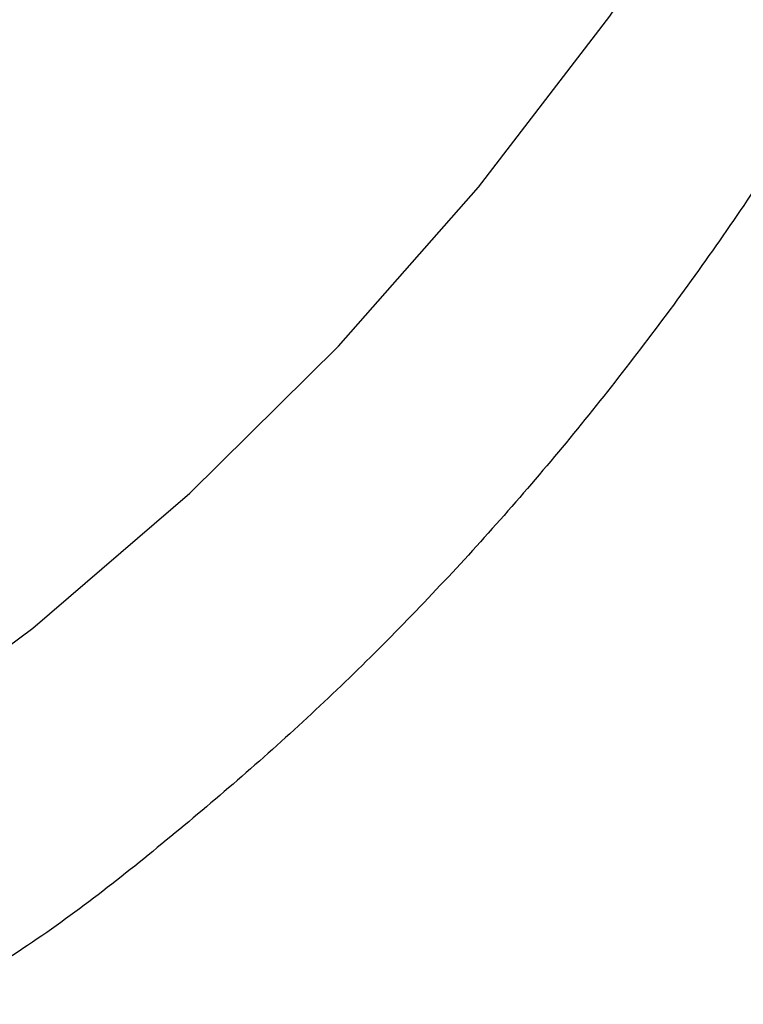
# Paper-space layout '_Isométrica' of a CAD drawing. Header units: millimetres. Extents: x -968 to 537, y -965 to 176.
# Tile 118 of 171: x -504 to -487, y -686 to -662. Entities that reach past the tile are written whole.
import ezdxf

# ---------------------------------------------------------------- set-up
doc = ezdxf.new("R2010")
doc.units = ezdxf.units.MM

psp = doc.layouts.new('_Isométrica')

# ---------------------------------------------------------------- linework, layer by layer
at = {"color": 7, "linetype": 'Continuous', "lineweight": 25, "flags": 128}
psp.add_lwpolyline([(-516.722, -684.801), (-515.938, -684.422), (-511.639, -682.108), (-507.518, -679.488), (-503.581, -676.566), (-499.836, -673.348), (-496.29, -669.839), (-492.948, -666.046), (-489.817, -661.974), (-486.902, -657.631), (-484.207, -653.025), (-481.739, -648.164), (-479.501, -643.056), (-477.496, -637.71)], dxfattribs=at)
at = {"color": 7, "linetype": 'Continuous', "lineweight": 25}
for points, knots in [([(-711.747, -324.937), (-710.756, -324.474), (-708.424, -323.384), (-704.574, -321.991), (-700.235, -320.71), (-695.763, -319.72), (-691.172, -319.01), (-686.469, -318.581), (-681.661, -318.431), (-676.753, -318.559), (-671.751, -318.963), (-666.66, -319.642), (-661.487, -320.596), (-656.237, -321.822), (-650.916, -323.32), (-645.531, -325.088), (-640.09, -327.126), (-634.6, -329.431), (-629.069, -332.001), (-623.506, -334.833), (-617.919, -337.924), (-612.317, -341.271), (-606.71, -344.869), (-601.105, -348.713), (-595.513, -352.799), (-589.941, -357.12), (-584.4, -361.672), (-578.898, -366.446), (-573.444, -371.437), (-568.047, -376.637), (-562.717, -382.039), (-557.46, -387.633), (-552.287, -393.413), (-547.205, -399.368), (-542.222, -405.491), (-537.348, -411.772), (-532.588, -418.2), (-527.952, -424.766), (-523.446, -431.461), (-519.077, -438.273), (-514.853, -445.192), (-510.779, -452.208), (-506.864, -459.309), (-503.111, -466.484), (-499.528, -473.722), (-496.12, -481.012), (-492.891, -488.342), (-489.848, -495.701), (-486.994, -503.076), (-484.333, -510.458), (-481.87, -517.833), (-479.608, -525.19), (-477.55, -532.518), (-475.699, -539.804), (-474.057, -547.038), (-472.626, -554.208), (-471.408, -561.302), (-470.404, -568.31), (-469.615, -575.219), (-469.041, -582.02), (-468.682, -588.701), (-468.538, -595.252), (-468.607, -601.663), (-468.888, -607.925), (-469.38, -614.027), (-470.081, -619.961), (-470.988, -625.718), (-472.098, -631.29), (-473.408, -636.669), (-474.916, -641.849), (-476.618, -646.824), (-478.511, -651.587), (-480.592, -656.135), (-482.859, -660.462), (-485.309, -664.565), (-487.941, -668.439), (-490.753, -672.083), (-493.746, -675.489), (-496.915, -678.663), (-500.278, -681.566), (-502.751, -683.518), (-504.148, -684.422), (-504.315, -684.53)], [0, 0, 0, 0, 0.009835, 0.023143, 0.036394, 0.04957, 0.062661, 0.075663, 0.08858, 0.10142, 0.114192, 0.126907, 0.139575, 0.152205, 0.164806, 0.177386, 0.18995, 0.202505, 0.215054, 0.2276, 0.240146, 0.252694, 0.265245, 0.2778, 0.290361, 0.302928, 0.315501, 0.328081, 0.340666, 0.353258, 0.365855, 0.378458, 0.391067, 0.403679, 0.416296, 0.428917, 0.441541, 0.454167, 0.466796, 0.479427, 0.492058, 0.50469, 0.517323, 0.529954, 0.542585, 0.555213, 0.56784, 0.580464, 0.593084, 0.605701, 0.618313, 0.630921, 0.643523, 0.656119, 0.668709, 0.681293, 0.69387, 0.70644, 0.719003, 0.731558, 0.744107, 0.756649, 0.769186, 0.781719, 0.794248, 0.806777, 0.819307, 0.831841, 0.844383, 0.856939, 0.869514, 0.882116, 0.894753, 0.907435, 0.920171, 0.932973, 0.945849, 0.958809, 0.971857, 0.984994, 0.998212, 1, 1, 1, 1]), ([(-773.009, -522.917), (-772.45, -524.361), (-770.833, -528.539), (-768.007, -535.433), (-764.475, -543.578), (-760.755, -551.679), (-756.855, -559.725), (-752.778, -567.707), (-748.531, -575.615), (-744.118, -583.439), (-739.544, -591.17), (-734.816, -598.8), (-729.938, -606.317), (-724.917, -613.715), (-719.758, -620.982), (-714.468, -628.112), (-709.053, -635.094), (-703.52, -641.92), (-697.874, -648.583), (-692.122, -655.074), (-686.272, -661.384), (-680.329, -667.507), (-674.302, -673.434), (-668.196, -679.158), (-662.018, -684.672), (-655.776, -689.969), (-649.478, -695.043), (-643.129, -699.885), (-636.738, -704.491), (-630.311, -708.854), (-623.857, -712.968), (-617.382, -716.827), (-610.894, -720.426), (-604.401, -723.76), (-597.911, -726.823), (-591.432, -729.611), (-584.972, -732.119), (-578.539, -734.343), (-572.142, -736.279), (-565.789, -737.923), (-559.491, -739.274), (-553.254, -740.328), (-547.09, -741.084), (-541.007, -741.541), (-535.014, -741.698), (-529.121, -741.556), (-523.335, -741.115), (-517.666, -740.378), (-512.121, -739.348), (-506.709, -738.025), (-501.43, -736.423), (-496.314, -734.503), (-492.928, -733.107), (-491.292, -732.275), (-491.266, -732.262)], [0, 0, 0, 0, 0.010481, 0.030317, 0.05015, 0.06998, 0.089808, 0.109633, 0.129458, 0.149282, 0.169105, 0.18893, 0.208755, 0.228581, 0.24841, 0.268242, 0.288076, 0.307915, 0.327759, 0.347607, 0.367461, 0.387322, 0.407189, 0.427063, 0.446945, 0.466835, 0.486732, 0.506639, 0.526553, 0.546475, 0.566404, 0.58634, 0.606282, 0.626227, 0.646173, 0.666118, 0.686056, 0.705984, 0.725897, 0.745789, 0.765652, 0.785481, 0.805267, 0.825002, 0.844681, 0.864296, 0.883842, 0.903317, 0.92272, 0.942052, 0.96132, 0.98053, 0.999693, 1, 1, 1, 1])]:
    psp.add_open_spline(points, degree=3, knots=knots, dxfattribs=at)

doc.saveas('drawing.dxf')
